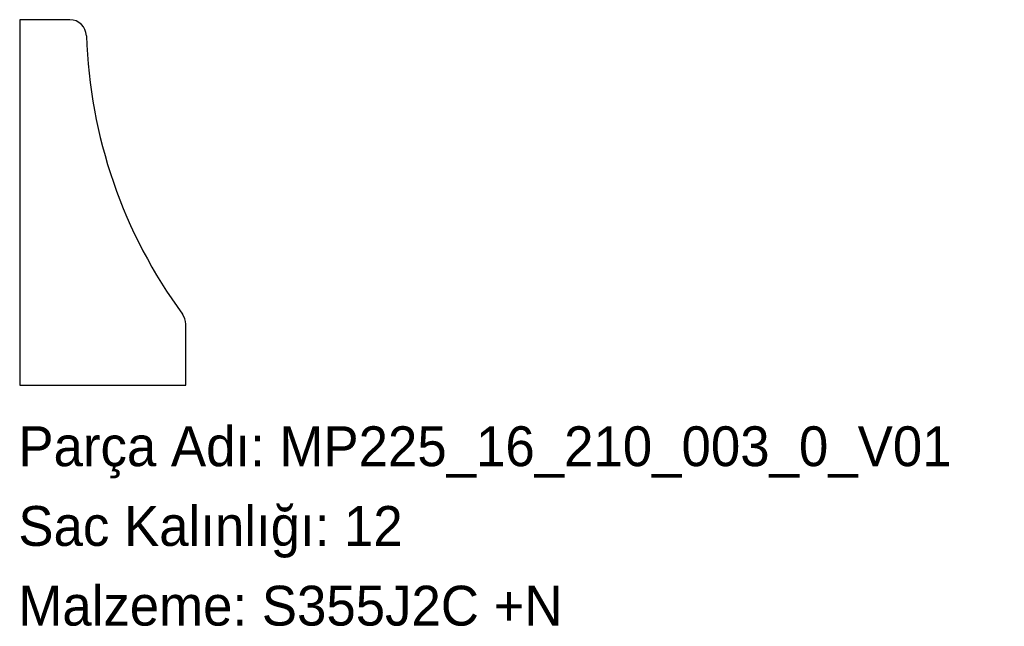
# Model space of a CAD drawing. Header units: millimetres. Extents: x 0 to 297, y -72 to 110.
import ezdxf

# ---------------------------------------------------------------- set-up
doc = ezdxf.new("R2010")
doc.units = ezdxf.units.MM
doc.linetypes.add('SLD-Katı', pattern=[0])
doc.linetypes.add('SLD-Sürekli', pattern=[0])
doc.layers.add('METIN', color=96, linetype='SLD-Katı')
doc.styles.add('SLDTEXTSTYLE0', font='ARIAL.TTF', dxfattribs={"width": 0.948, "bigfont": 'bigfont'})
doc.styles.add('SLDTEXTSTYLE1', font='ARIAL.TTF', dxfattribs={"width": 0.948})

msp = doc.modelspace()

# ---------------------------------------------------------------- linework, layer by layer
at = {"color": 7, "linetype": 'SLD-Sürekli', "lineweight": 25}
for p, q in [((15.48, 110.4), (0.4, 110.4)), ((0.4, 110.4), (0.4, 0.4)), ((50.4, 0.4), (50.4, 18.75)), ((0.4, 0.4), (50.4, 0.4))]:
    msp.add_line(p, q, dxfattribs=at)
for centre, radius, start, end in [((15.48, 105.4), 5, 1.8486, 90), ((170.4, 110.4), 150, 181.8486, 216.2493), ((45.4, 18.75), 5, 0, 36.2493)]:
    msp.add_arc(centre, radius, start, end, dxfattribs=at)

# ---------------------------------------------------------------- texts
at = {"layer": 'METIN', "char_height": 12, "attachment_point": 1}
for s, insert, style in [('Parça Adı: MP225_16_210_003_0_V01', (0, -12.03), 'SLDTEXTSTYLE0'), ('Sac Kalınlığı: 12', (0, -36.03), 'SLDTEXTSTYLE0'), ('Malzeme: S355J2C +N', (0, -60.03), 'SLDTEXTSTYLE1')]:
    msp.add_mtext(s, dxfattribs=dict(at, insert=insert, style=style))

doc.saveas('drawing.dxf')
